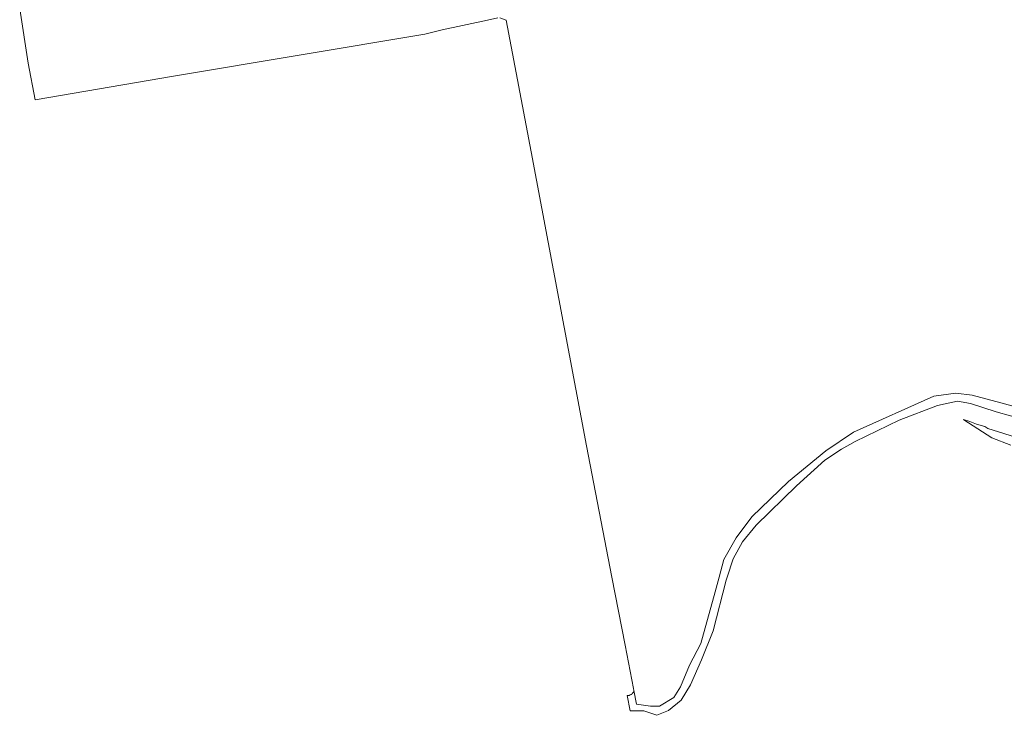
# Model space of a CAD drawing. Header units: metres. Extents: x 250001 to 257773, y 598992 to 609118.
# Tile 6 of 118: x 252184 to 252509, y 599550 to 599779. Entities that reach past the tile are written whole.
import ezdxf

# ---------------------------------------------------------------- set-up
doc = ezdxf.new("R2010")
doc.units = ezdxf.units.M
for name, color, linetype, lineweight in [('B-WE-GR-BOUWLAND-GV', 252, 'Continuous', 13), ('B-WE-GR-GROENVOORZIENING-GV', 252, 'Continuous', 18), ('X-XX-AL-REFERENTIE-G', 7, 'Continuous', 18)]:
    doc.layers.add(name, color=color, linetype=linetype, lineweight=lineweight)

# ---------------------------------------------------------------- blocks, each defined once
blk = doc.blocks.new('BS2021-132-Xref-BGT-GRIJS-20210617-aangepast')
at = {"layer": 'B-WE-GR-BOUWLAND-GV', "flags": 128}
for points in [[(252342.358, 599779.973), (252344.443, 599779.235), (252352.728, 599735.776), (252371.018, 599638.543), (252379.46, 599595.2), (252383.837, 599572.73), (252386.609, 599558.375), (252386.746, 599557.665), (252387.609, 599553.194), (252392.205, 599552.567), (252395.182, 599552.567), (252399.944, 599555.345), (252402.127, 599558.917), (252405.104, 599566.061), (252408.874, 599573.204), (252413.637, 599590.27), (252414.915, 599595.2), (252416.415, 599600.986), (252420.582, 599608.13), (252425.741, 599615.075), (252437.846, 599626.783), (252450.149, 599636.903), (252459.277, 599643.055), (252485.868, 599654.961), (252493.21, 599655.953), (252498.568, 599655.358), (252508.093, 599652.778), (252517.42, 599650.198)], [(252183.629, 599782.96), (252186.465, 599765.039), (252188.709, 599752.952), (252234.519, 599760.699), (252317.618, 599774.635), (252323.327, 599776.051), (252338.343, 599779.218), (252341.689, 599779.971)]]:
    blk.add_lwpolyline(points, dxfattribs=at)
at = {"layer": 'B-WE-GR-GROENVOORZIENING-GV', "flags": 128}
for points in [[(252517.42, 599650.198), (252508.093, 599652.778), (252498.568, 599655.358), (252493.21, 599655.953), (252485.868, 599654.961), (252459.277, 599643.055), (252450.149, 599636.903), (252437.846, 599626.783), (252425.741, 599615.075), (252420.582, 599608.13), (252416.415, 599600.986), (252414.915, 599595.2), (252413.637, 599590.27), (252408.874, 599573.204), (252405.104, 599566.061), (252402.127, 599558.917), (252399.944, 599555.345), (252395.182, 599552.567), (252392.205, 599552.567), (252387.609, 599553.194), (252386.746, 599557.665), (252386.73, 599557.616), (252386.661, 599557.436), (252386.578, 599557.263), (252386.48, 599557.097), (252386.369, 599556.94), (252386.245, 599556.792), (252386.109, 599556.656), (252385.963, 599556.531), (252385.806, 599556.419), (252385.641, 599556.32), (252385.468, 599556.235), (252385.289, 599556.165), (252385.105, 599556.11), (252384.916, 599556.071), (252384.725, 599556.047), (252384.533, 599556.039), (252385.528, 599551.01), (252386.3, 599550.998), (252389.945, 599551.008), (252394.288, 599549.513), (252398.123, 599551.135), (252402.302, 599554.483), (252405.48, 599559.573), (252409.041, 599567.811), (252412.887, 599577.386), (252417.169, 599594.128), (252417.529, 599595.2), (252419.561, 599601.247), (252422.63, 599606.854), (252427.18, 599612.354), (252440.469, 599625.392), (252449.898, 599633.805), (252455.321, 599637.518), (252459.888, 599640.045), (252474.392, 599647.014), (252487.119, 599651.938), (252493.736, 599653.292), (252497.971, 599652.561), (252506.49, 599649.837), (252516.003, 599647.155)], [(252514.624, 599640.839), (252503.723, 599644.27), (252502.721, 599644.954), (252499.962, 599645.713), (252497.775, 599646.601), (252495.72, 599647.318), (252495.85, 599647.189), (252505.01, 599641.244), (252511.356, 599638.793)]]:
    blk.add_lwpolyline(points, dxfattribs=at)

msp = doc.modelspace()

# ---------------------------------------------------------------- block references
at = {"layer": 'X-XX-AL-REFERENTIE-G'}
msp.add_blockref('BS2021-132-Xref-BGT-GRIJS-20210617-aangepast', (0, 0), dxfattribs=at)

doc.saveas('drawing.dxf')
